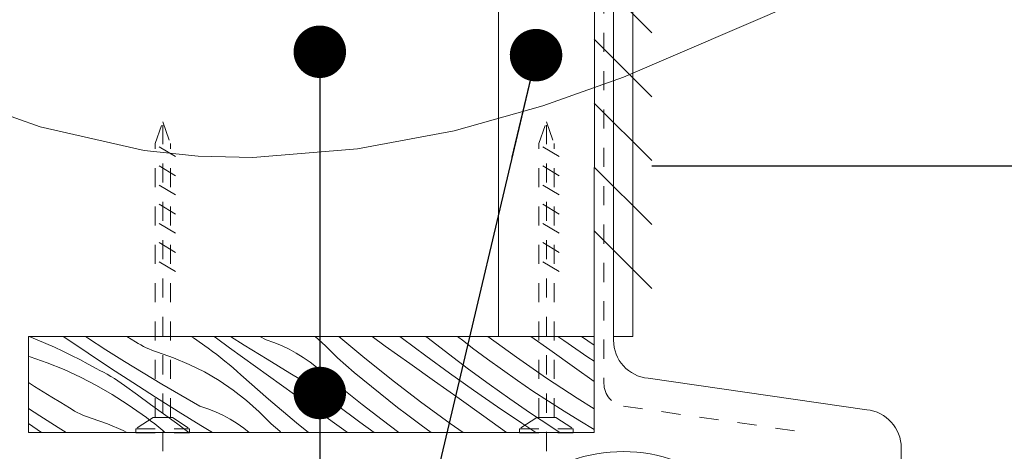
# Model space of a CAD drawing. Extents: x -109972 to -86652, y 98618 to 122888.
# Tile 35 of 74: x -92442 to -92185, y 105367 to 105479. Entities that reach past the tile are written whole.
import ezdxf

# ---------------------------------------------------------------- set-up
doc = ezdxf.new("R2010")
doc.units = 0
doc.header["$MEASUREMENT"] = 0
doc.linetypes.add('Dashed', pattern=[56.444445, 28.222222, -28.222222])
doc.linetypes.add('Hidden Line', pattern=[10, 5, -5])
for name, color, linetype, lineweight in [('A-Opisy_Nr_Pióra__21', 7, 'Continuous', 13), ('Arch konstrukcja dachu_Nr_Pióra__21', 7, 'Continuous', 13), ('Arch wymiary_Nr_Pióra__21', 7, 'Continuous', 13), ('INWENT.ŚCIANY_Nr_Pióra__21', 7, 'Continuous', 13), ('INWENT.ŚCIANY_Nr_Pióra__46', 5, 'Continuous', 13)]:
    doc.layers.add(name, color=color, linetype=linetype, lineweight=lineweight)
for name, color, linetype in [('Arch ocieplenie', 7, 'Continuous'), ('Arch wymiary', 7, 'Continuous'), ('INWENT.ŚCIANY', 7, 'Continuous')]:
    doc.layers.add(name, color=color, linetype=linetype)
for name, color, linetype, lineweight, true_color in [('Arch ocieplenie_Nr_Pióra__25', 7, 'Continuous', 15, 0x40a5ff), ('Arch stropy_Nr_Pióra__3', 7, 'Continuous', 18, 0xff6600), ('Arch wykończenie_Nr_Pióra__14', 7, 'Continuous', 18, 0xbd8b17), ('arch wypelnienia_Nr_Pióra__104', 7, 'Continuous', 13, 0x876532)]:
    doc.layers.add(name, color=color, linetype=linetype, lineweight=lineweight, true_color=true_color)
doc.styles.add('GENERATED_STYLE_2', font='txt')
doc.styles.add('GENERATED_STYLE_3', font='txt')
doc.dimstyles.new('GENERATED_STYLE__3', dxfattribs={"dimtxt": 20, "dimasz": 11.4, "dimexe": 0.18, "dimexo": 0, "dimgap": 0.09, "dimtad": 1, "dimdec": 0, "dimlfac": 0.1, "dimzin": 0, "dimdsep": 46, "dimtxsty": 'GENERATED_STYLE_2', "dimblk": 'ARROWHEAD_2', "dimblk1": 'ARROWHEAD_2', "dimblk2": 'ARROWHEAD_2', "dimcen": 0.09, "dimclrd": 7, "dimclre": 7, "dimclrt": 7, "dimazin": 0, "dimtfac": 1, "dimtdec": 4, "dimtmove": 0, "dimatfit": 3, "dimfxl": 0, "dimtolj": 1, "dimtzin": 0, "dimarcsym": 0})
doc.dimstyles.new('GENERATED_STYLE__4', dxfattribs={"dimtxt": 20, "dimasz": 11.4, "dimexe": 0.18, "dimexo": 0, "dimgap": 0.09, "dimtad": 1, "dimtih": 1, "dimtoh": 1, "dimdec": 0, "dimlfac": 0.1, "dimzin": 0, "dimdsep": 46, "dimtxsty": 'GENERATED_STYLE_2', "dimblk": 'ARROWHEAD_2', "dimblk1": 'ARROWHEAD_2', "dimblk2": 'ARROWHEAD_2', "dimcen": 0.09, "dimclrd": 7, "dimclre": 7, "dimclrt": 7, "dimazin": 0, "dimtfac": 1, "dimtdec": 4, "dimtmove": 0, "dimatfit": 3, "dimfxl": 0, "dimtolj": 1, "dimtzin": 0, "dimarcsym": 0})
doc.dimstyles.new('GENERATED_STYLE__5', dxfattribs={"dimtxt": 0.18, "dimasz": 27.36, "dimexe": 0.18, "dimexo": 0.0625, "dimgap": 0.09, "dimtad": 0, "dimtih": 1, "dimtoh": 1, "dimdec": 4, "dimzin": 0, "dimdsep": 46, "dimcen": 0.09, "dimadec": 0, "dimazin": 0, "dimtfac": 1, "dimtdec": 4, "dimtmove": 0, "dimatfit": 3, "dimldrblk": 'ARROWHEAD_5', "dimfxl": 0, "dimtolj": 1, "dimtzin": 0, "dimarcsym": 0})
doc.dimstyles.new('GENERATED_STYLE__6', dxfattribs={"dimtxt": 0.18, "dimasz": 27.36, "dimexe": 0.18, "dimexo": 0.0625, "dimgap": 0.09, "dimtad": 0, "dimtih": 1, "dimtoh": 1, "dimdec": 4, "dimzin": 0, "dimdsep": 46, "dimcen": 0.09, "dimadec": 0, "dimazin": 0, "dimtfac": 1, "dimtdec": 4, "dimtmove": 0, "dimatfit": 3, "dimldrblk": 'ARROWHEAD_11', "dimfxl": 0, "dimtolj": 1, "dimtzin": 0, "dimarcsym": 0})

# ---------------------------------------------------------------- blocks, each defined once
blk = doc.blocks.new('*X50')
at = {"layer": 'arch wypelnienia_Nr_Pióra__104', "linetype": 'Continuous'}
for p, q in [((-92439.24, 105396.44), (-92437.19, 105395.61)), ((-92429.67, 105396), (-92430.38, 105396.44)), ((-92423.88, 105392.09), (-92429.67, 105396)), ((-92424.03, 105396.09), (-92424.57, 105396.44)), ((-92419.24, 105392.98), (-92424.03, 105396.09)), ((-92411.5, 105395.07), (-92413.79, 105396.44)), ((-92397.03, 105396.44), (-92396.42, 105396.06)), ((-92396.42, 105396.06), (-92392.56, 105393.36)), ((-92390.39, 105395.97), (-92391.04, 105396.44)), ((-92387.01, 105393.51), (-92390.39, 105395.97)), ((-92383.18, 105394.16), (-92386.81, 105396.44)), ((-92377.48, 105395.53), (-92379.1, 105396.44)), ((-92362.01, 105394.03), (-92364.74, 105396.44)), ((-92352.3, 105391.19), (-92358.55, 105396.44)), ((-92346.41, 105393.96), (-92349.88, 105396.44)), ((-92341.94, 105395.93), (-92342.62, 105396.44)), ((-92335.81, 105391.38), (-92341.94, 105395.93)), ((-92335.21, 105395.97), (-92335.81, 105396.44)), ((-92329.98, 105391.92), (-92335.21, 105395.97)), ((-92325.98, 105395.19), (-92327.58, 105396.44)), ((-92312.25, 105391.02), (-92319.72, 105396.44)), ((-92303.53, 105392.93), (-92308.46, 105396.44)), ((-92299.9, 105395.37), (-92301.44, 105396.44)), ((-92291.93, 105394.15), (-92295.26, 105396.44)), ((-92437.19, 105395.61), (-92434.93, 105394.64)), ((-92434.93, 105394.64), (-92432.69, 105393.64)), ((-92432.69, 105393.64), (-92430.47, 105392.6)), ((-92410.84, 105394.65), (-92411.5, 105395.07)), ((-92410.16, 105394.25), (-92410.84, 105394.65)), ((-92409.46, 105393.87), (-92410.16, 105394.25)), ((-92408.75, 105393.52), (-92409.46, 105393.87)), ((-92408.04, 105393.19), (-92408.75, 105393.52)), ((-92407.31, 105392.89), (-92408.04, 105393.19)), ((-92391.46, 105392.55), (-92392.56, 105393.36)), ((-92383.63, 105391.06), (-92387.01, 105393.51)), ((-92377.24, 105390.5), (-92383.18, 105394.16)), ((-92375.45, 105394.84), (-92377.48, 105395.53)), ((-92373.46, 105394.05), (-92375.45, 105394.84)), ((-92371.51, 105393.14), (-92373.46, 105394.05)), ((-92369.63, 105392.12), (-92371.51, 105393.14)), ((-92358.89, 105390.87), (-92362.01, 105394.03)), ((-92340, 105389.39), (-92346.41, 105393.96)), ((-92323.67, 105393.43), (-92325.98, 105395.19)), ((-92319.8, 105390.54), (-92323.67, 105393.43)), ((-92293.58, 105391.09), (-92299.9, 105395.37)), ((-92439.42, 105391.3), (-92438.96, 105391.16)), ((-92438.96, 105391.16), (-92434.53, 105389.58)), ((-92430.47, 105392.6), (-92428.26, 105391.52)), ((-92428.26, 105391.52), (-92426.08, 105390.41)), ((-92418.07, 105388.22), (-92423.88, 105392.09)), ((-92414.41, 105389.92), (-92419.24, 105392.98)), ((-92406.57, 105392.62), (-92407.31, 105392.89)), ((-92405.82, 105392.37), (-92406.57, 105392.62)), ((-92401.63, 105390.91), (-92405.82, 105392.37)), ((-92397.54, 105389.18), (-92401.63, 105390.91)), ((-92390.36, 105391.71), (-92391.46, 105392.55)), ((-92389.28, 105390.87), (-92390.36, 105391.71)), ((-92388.21, 105390.01), (-92389.28, 105390.87)), ((-92380.24, 105388.61), (-92383.63, 105391.06)), ((-92367.8, 105390.99), (-92369.63, 105392.12)), ((-92366.04, 105389.77), (-92367.8, 105390.99)), ((-92356.71, 105388.97), (-92358.89, 105390.87)), ((-92344.84, 105385.21), (-92352.3, 105391.19)), ((-92329.64, 105386.9), (-92335.81, 105391.38)), ((-92324.7, 105387.95), (-92329.98, 105391.92)), ((-92304.39, 105385.58), (-92312.25, 105391.02)), ((-92297.11, 105388.37), (-92303.53, 105392.93)), ((-92291.93, 105389.99), (-92293.58, 105391.09)), ((-92434.53, 105389.58), (-92430.17, 105387.8)), ((-92426.08, 105390.41), (-92423.91, 105389.26)), ((-92423.91, 105389.26), (-92421.76, 105388.08)), ((-92420.79, 105387.61), (-92421.76, 105388.08)), ((-92412.22, 105384.41), (-92418.07, 105388.22)), ((-92409.54, 105386.93), (-92414.41, 105389.92)), ((-92393.58, 105387.19), (-92397.54, 105389.18)), ((-92387.15, 105389.13), (-92388.21, 105390.01)), ((-92386.1, 105388.25), (-92387.15, 105389.13)), ((-92385.06, 105387.35), (-92386.1, 105388.25)), ((-92376.85, 105386.17), (-92380.24, 105388.61)), ((-92371.27, 105386.88), (-92377.24, 105390.5)), ((-92364.35, 105388.45), (-92366.04, 105389.77)), ((-92362.74, 105387.03), (-92364.35, 105388.45)), ((-92354.5, 105387.08), (-92356.71, 105388.97)), ((-92333.59, 105384.82), (-92340, 105389.39)), ((-92315.89, 105387.71), (-92319.8, 105390.54)), ((-92291.93, 105384.69), (-92297.11, 105388.37)), ((-92430.17, 105387.8), (-92425.9, 105385.83)), ((-92425.9, 105385.83), (-92421.72, 105383.67)), ((-92419.84, 105387.11), (-92420.79, 105387.61)), ((-92418.89, 105386.59), (-92419.84, 105387.11)), ((-92417.97, 105386.05), (-92418.89, 105386.59)), ((-92417.05, 105385.48), (-92417.97, 105386.05)), ((-92416.14, 105384.9), (-92417.05, 105385.48)), ((-92404.64, 105383.99), (-92409.54, 105386.93)), ((-92389.75, 105384.94), (-92393.58, 105387.19)), ((-92384.04, 105386.43), (-92385.06, 105387.35)), ((-92376.86, 105380.1), (-92384.04, 105386.43)), ((-92373.45, 105383.73), (-92376.85, 105386.17)), ((-92365.27, 105383.31), (-92371.27, 105386.88)), ((-92357.62, 105382.84), (-92362.74, 105387.03)), ((-92352.28, 105385.21), (-92354.5, 105387.08)), ((-92323.41, 105382.49), (-92329.64, 105386.9)), ((-92319.36, 105384.05), (-92324.7, 105387.95)), ((-92311.93, 105384.94), (-92315.89, 105387.71)), ((-92296.39, 105380.33), (-92304.39, 105385.58)), ((-92437.82, 105383.42), (-92439.42, 105384.45)), ((-92435.57, 105382), (-92437.82, 105383.42)), ((-92421.72, 105383.67), (-92417.64, 105381.33)), ((-92415.26, 105384.29), (-92416.14, 105384.9)), ((-92414.38, 105383.67), (-92415.26, 105384.29)), ((-92411.01, 105381.2), (-92414.38, 105383.67)), ((-92406.34, 105380.64), (-92412.22, 105384.41)), ((-92399.7, 105381.11), (-92404.64, 105383.99)), ((-92386.08, 105382.45), (-92389.75, 105384.94)), ((-92370.06, 105381.3), (-92373.45, 105383.73)), ((-92359.19, 105378.69), (-92365.27, 105383.31)), ((-92352.45, 105378.73), (-92357.62, 105382.84)), ((-92350.04, 105383.37), (-92352.28, 105385.21)), ((-92347.78, 105381.54), (-92350.04, 105383.37)), ((-92337.23, 105379.4), (-92344.84, 105385.21)), ((-92327.18, 105380.26), (-92333.59, 105384.82)), ((-92313.97, 105380.22), (-92319.36, 105384.05)), ((-92307.94, 105382.22), (-92311.93, 105384.94)), ((-92433.31, 105380.6), (-92435.57, 105382)), ((-92431.03, 105379.21), (-92433.31, 105380.6)), ((-92417.64, 105381.33), (-92413.67, 105378.82)), ((-92407.63, 105378.73), (-92411.01, 105381.2)), ((-92400.43, 105376.93), (-92406.34, 105380.64)), ((-92394.73, 105378.29), (-92399.7, 105381.11)), ((-92382.58, 105379.73), (-92386.08, 105382.45)), ((-92363.65, 105376.73), (-92370.06, 105381.3)), ((-92345.51, 105379.74), (-92347.78, 105381.54)), ((-92317.14, 105378.13), (-92323.41, 105382.49)), ((-92303.9, 105379.57), (-92307.94, 105382.22)), ((-92291.93, 105377.54), (-92296.39, 105380.33)), ((-92428.75, 105377.83), (-92431.03, 105379.21)), ((-92428.08, 105377.41), (-92428.75, 105377.83)), ((-92413.67, 105378.82), (-92409.81, 105376.13)), ((-92404.26, 105376.27), (-92407.63, 105378.73)), ((-92392.7, 105377.6), (-92394.73, 105378.29)), ((-92379.26, 105376.79), (-92382.58, 105379.73)), ((-92369.54, 105373.95), (-92376.86, 105380.1)), ((-92353.06, 105374.15), (-92359.19, 105378.69)), ((-92347.23, 105374.68), (-92352.45, 105378.73)), ((-92343.22, 105377.95), (-92345.51, 105379.74)), ((-92340.92, 105376.19), (-92343.22, 105377.95)), ((-92329.5, 105373.78), (-92337.23, 105379.4)), ((-92320.77, 105375.69), (-92327.18, 105380.26)), ((-92310.83, 105373.85), (-92317.14, 105378.13)), ((-92308.53, 105376.47), (-92313.97, 105380.22)), ((-92299.82, 105376.98), (-92303.9, 105379.57)), ((-92436.49, 105375.74), (-92439.42, 105377.65)), ((-92431.65, 105372.69), (-92436.49, 105375.74)), ((-92427.4, 105377.01), (-92428.08, 105377.41)), ((-92426.71, 105376.63), (-92427.4, 105377.01)), ((-92426, 105376.28), (-92426.71, 105376.63)), ((-92425.28, 105375.96), (-92426, 105376.28)), ((-92424.55, 105375.66), (-92425.28, 105375.96)), ((-92423.81, 105375.38), (-92424.55, 105375.66)), ((-92423.06, 105375.13), (-92423.81, 105375.38)), ((-92408.7, 105375.31), (-92409.81, 105376.13)), ((-92407.61, 105374.48), (-92408.7, 105375.31)), ((-92400.87, 105373.82), (-92404.26, 105376.27)), ((-92394.49, 105373.26), (-92400.43, 105376.93)), ((-92390.7, 105376.81), (-92392.7, 105377.6)), ((-92388.76, 105375.9), (-92390.7, 105376.81)), ((-92386.87, 105374.88), (-92388.76, 105375.9)), ((-92376.14, 105373.64), (-92379.26, 105376.79)), ((-92357.25, 105372.15), (-92363.65, 105376.73)), ((-92337.05, 105373.3), (-92340.92, 105376.19)), ((-92314.8, 105371.45), (-92320.77, 105375.69)), ((-92303.04, 105372.79), (-92308.53, 105376.47)), ((-92295.71, 105374.45), (-92299.82, 105376.98)), ((-92436, 105371.45), (-92439.43, 105373.72)), ((-92429.64, 105371.45), (-92431.65, 105372.69)), ((-92418.87, 105373.67), (-92423.06, 105375.13)), ((-92414.79, 105371.94), (-92418.87, 105373.67)), ((-92406.53, 105373.63), (-92407.61, 105374.48)), ((-92405.46, 105372.77), (-92406.53, 105373.63)), ((-92404.39, 105371.9), (-92405.46, 105372.77)), ((-92397.59, 105371.45), (-92400.87, 105373.82)), ((-92391.5, 105371.45), (-92394.49, 105373.26)), ((-92385.05, 105373.76), (-92386.87, 105374.88)), ((-92383.28, 105372.53), (-92385.05, 105373.76)), ((-92373.95, 105371.73), (-92376.14, 105373.64)), ((-92366.42, 105371.45), (-92369.54, 105373.95)), ((-92349.34, 105371.45), (-92353.06, 105374.15)), ((-92342.92, 105371.45), (-92347.23, 105374.68)), ((-92334.48, 105371.45), (-92337.05, 105373.3)), ((-92326.12, 105371.45), (-92329.5, 105373.78)), ((-92307.2, 105371.45), (-92310.83, 105373.85)), ((-92302.12, 105372.18), (-92303.04, 105372.79)), ((-92291.93, 105372.21), (-92295.71, 105374.45)), ((-92413.8, 105371.45), (-92414.79, 105371.94)), ((-92403.86, 105371.45), (-92404.39, 105371.9)), ((-92381.9, 105371.45), (-92383.28, 105372.53)), ((-92373.62, 105371.45), (-92373.95, 105371.73)), ((-92356.25, 105371.45), (-92357.25, 105372.15)), ((-92301.19, 105371.57), (-92302.12, 105372.18)), ((-92301, 105371.45), (-92301.19, 105371.57))]:
    blk.add_line(p, q, dxfattribs=at)
blk = doc.blocks.new('Wypełnienie_25')
at = {"layer": 'arch wypelnienia_Nr_Pióra__104', "linetype": 'Dashed'}
blk.add_blockref('*X50', (0, 0), dxfattribs=at)
blk = doc.blocks.new('Izolacja cieplna 14_21', base_point=(-92441.93, 104916.44))
at = {"layer": 'Arch ocieplenie_Nr_Pióra__25', "linetype": 'Continuous'}
blk.add_ellipse((-92284.46, 105321.44), major_axis=(0, 45), ratio=0.945236, start_param=2.728799, end_param=6.695979, dxfattribs=at)
blk = doc.blocks.new('Krzywa_1', base_point=(-92646.38, 105412.37))
at = {"layer": 'INWENT.ŚCIANY_Nr_Pióra__46', "linetype": 'Continuous', "flags": 128}
blk.add_lwpolyline([(-92461.81, 105460.13), (-92436.35, 105451.06), (-92409.24, 105444.95), (-92395.22, 105443.42), (-92380.97, 105443.13), (-92353.7, 105445.36), (-92328.47, 105450.06), (-92305.33, 105456.53), (-92284.35, 105464.05), (-92223.37, 105490.33)], dxfattribs=at)
blk = doc.blocks.new('*D176')
at = {"layer": 'Arch wymiary_Nr_Pióra__21', "linetype": 'Continuous'}
for p, q in [((-92483.14, 105400.77), (-92468.14, 105392.11)), ((-92464.39, 105396.44), (-92486.89, 105396.44)), ((-92475.64, 105371.45), (-92475.64, 105396.44)), ((-92483.14, 105375.78), (-92468.14, 105367.12)), ((-92464.39, 105371.45), (-92486.89, 105371.45)), ((-92475.64, 105364.11), (-92475.64, 105371.45))]:
    blk.add_line(p, q, dxfattribs=at)
at = {"layer": 'Arch wymiary_Nr_Pióra__21', "char_height": 20, "attachment_point": 7, "rotation": 90, "style": 'GENERATED_STYLE_3'}
for s, insert in [('{2\\A1{\\H0.7x;\\S5^  ;}}', (-92485.89, 105525.78)), ('{15\\A1{\\H0.7x;\\S5^  ;}}', (-92485.78, 105446.25)), ('{2\\A1{\\H0.7x;\\S5^  ;}}', (-92485.89, 105345.86))]:
    blk.add_mtext(s, dxfattribs=dict(at, insert=insert))
blk = doc.blocks.new('ARROWHEAD_2')
at = {"color": 0, "linetype": 'Continuous', "lineweight": 0}
for p, q in [((-0.378, -0.655), (0.378, 0.655)), ((0, 0), (-1, 0))]:
    blk.add_line(p, q, dxfattribs=at)
blk = doc.blocks.new('*D177')
at = {"layer": 'Arch wymiary_Nr_Pióra__21', "linetype": 'Continuous'}
for p, q in [((-92483.14, 105555.69), (-92468.14, 105547.03)), ((-92464.39, 105551.36), (-92486.89, 105551.36)), ((-92475.64, 105396.44), (-92475.64, 105551.36)), ((-92483.14, 105400.77), (-92468.14, 105392.11)), ((-92464.39, 105396.44), (-92486.89, 105396.44))]:
    blk.add_line(p, q, dxfattribs=at)
at = {"layer": 'Arch wymiary_Nr_Pióra__21', "char_height": 20, "attachment_point": 7, "rotation": 90, "style": 'GENERATED_STYLE_3'}
for s, insert in [('{2\\A1{\\H0.7x;\\S5^  ;}}', (-92485.89, 105525.78)), ('{15\\A1{\\H0.7x;\\S5^  ;}}', (-92485.78, 105446.25)), ('{2\\A1{\\H0.7x;\\S5^  ;}}', (-92485.89, 105345.86))]:
    blk.add_mtext(s, dxfattribs=dict(at, insert=insert))
blk = doc.blocks.new('*D179')
at = {"layer": 'Arch wymiary_Nr_Pióra__21', "linetype": 'Continuous'}
for p, q in [((-92931.75, 105621.5), (-92931.75, 105644)), ((-92911.92, 105621.5), (-92911.92, 105644)), ((-92927.42, 105640.25), (-92936.08, 105625.25)), ((-92907.59, 105640.25), (-92916.25, 105625.25)), ((-92939.09, 105632.75), (-92931.75, 105632.75)), ((-92931.75, 105632.75), (-92911.92, 105632.75))]:
    blk.add_line(p, q, dxfattribs=at)
at = {"layer": 'Arch wymiary_Nr_Pióra__21', "char_height": 20, "attachment_point": 7}
for s, insert, style in [('{2}', (-92948.89, 105636.75), 'GENERATED_STYLE_2'), ('{5}', (-92893.32, 105636.75), 'GENERATED_STYLE_2'), ('{42}', (-92664.72, 105636.75), 'GENERATED_STYLE_2'), ('{12\\A1{\\H0.7x;\\S5^  ;}}', (-92407.07, 105630.06), 'GENERATED_STYLE_3'), ('{2\\A1{\\H0.7x;\\S5^  ;}}', (-92342.51, 105630.06), 'GENERATED_STYLE_3'), ('{7}', (-92263.35, 105636.75), 'GENERATED_STYLE_2')]:
    blk.add_mtext(s, dxfattribs=dict(at, insert=insert, style=style))
blk = doc.blocks.new('*D180')
at = {"layer": 'Arch wymiary_Nr_Pióra__21', "linetype": 'Continuous'}
for p, q in [((-92911.92, 105621.5), (-92911.92, 105644)), ((-92861.92, 105621.5), (-92861.92, 105644)), ((-92907.59, 105640.25), (-92916.25, 105625.25)), ((-92857.59, 105640.25), (-92866.25, 105625.25)), ((-92911.92, 105632.75), (-92861.92, 105632.75))]:
    blk.add_line(p, q, dxfattribs=at)
at = {"layer": 'Arch wymiary_Nr_Pióra__21', "char_height": 20, "attachment_point": 7}
for s, insert, style in [('{2}', (-92948.89, 105636.75), 'GENERATED_STYLE_2'), ('{5}', (-92893.32, 105636.75), 'GENERATED_STYLE_2'), ('{42}', (-92664.72, 105636.75), 'GENERATED_STYLE_2'), ('{12\\A1{\\H0.7x;\\S5^  ;}}', (-92407.07, 105630.06), 'GENERATED_STYLE_3'), ('{2\\A1{\\H0.7x;\\S5^  ;}}', (-92342.51, 105630.06), 'GENERATED_STYLE_3'), ('{7}', (-92263.35, 105636.75), 'GENERATED_STYLE_2')]:
    blk.add_mtext(s, dxfattribs=dict(at, insert=insert, style=style))
blk = doc.blocks.new('ARROWHEAD_5')
at = {"color": 0, "linetype": 'Continuous', "lineweight": 0}
blk.add_line((0, 0), (-1, 0), dxfattribs=at)
blk.add_solid([(-1, 0.2679), (0, 0), (-1, -0.2679), (-1, 0.2679)], dxfattribs=at)
blk = doc.blocks.new('ARROWHEAD_11')
at = {"color": 0, "linetype": 'Continuous', "lineweight": 0}
blk.add_line((0, 0), (-1, 0), dxfattribs=at)
at = {"color": 0, "linetype": 'Continuous', "lineweight": 0, "const_width": 0.25, "flags": 128}
blk.add_lwpolyline([(-0.125, 0, 1), (0.125, 0, 1)], format="xyb", close=True, dxfattribs=at)

msp = doc.modelspace()

# ---------------------------------------------------------------- linework, layer by layer
at = {"layer": 'Arch konstrukcja dachu_Nr_Pióra__21', "linetype": 'Hidden Line'}
for p, q in [((-92406.43, 105446.76), (-92404.43, 105452.36)), ((-92404.43, 105452.36), (-92402.43, 105446.76)), ((-92404.43, 105366.57), (-92404.43, 105452.36)), ((-92306.43, 105446.76), (-92304.43, 105452.36)), ((-92304.43, 105452.36), (-92302.43, 105446.76)), ((-92304.43, 105366.57), (-92304.43, 105452.36)), ((-92401.07, 105443.35), (-92407.78, 105447.38)), ((-92301.07, 105443.35), (-92307.78, 105447.38)), ((-92406.43, 105375.36), (-92406.43, 105446.76)), ((-92402.43, 105375.36), (-92402.43, 105446.76)), ((-92306.43, 105375.36), (-92306.43, 105446.76)), ((-92302.43, 105375.36), (-92302.43, 105446.76)), ((-92401.07, 105438.35), (-92407.78, 105442.38)), ((-92301.07, 105438.35), (-92307.78, 105442.38)), ((-92401.07, 105433.35), (-92407.78, 105437.38)), ((-92301.07, 105433.35), (-92307.78, 105437.38)), ((-92401.07, 105428.35), (-92407.78, 105432.38)), ((-92301.07, 105428.35), (-92307.78, 105432.38)), ((-92401.07, 105423.35), (-92407.78, 105427.38)), ((-92301.07, 105423.35), (-92307.78, 105427.38)), ((-92401.07, 105418.35), (-92407.78, 105422.38)), ((-92301.07, 105418.35), (-92307.78, 105422.38)), ((-92401.07, 105413.35), (-92407.78, 105417.38)), ((-92301.07, 105413.35), (-92307.78, 105417.38)), ((-92406.93, 105375.36), (-92411.43, 105372.36)), ((-92406.93, 105375.36), (-92401.93, 105375.36)), ((-92401.93, 105375.36), (-92397.43, 105372.36)), ((-92306.93, 105375.36), (-92311.43, 105372.36)), ((-92306.93, 105375.36), (-92301.93, 105375.36)), ((-92301.93, 105375.36), (-92297.43, 105372.36)), ((-92411.43, 105372.36), (-92397.43, 105372.36)), ((-92411.43, 105372.36), (-92411.43, 105371.36)), ((-92411.43, 105371.36), (-92397.43, 105371.36)), ((-92397.43, 105371.36), (-92397.43, 105372.36)), ((-92311.43, 105372.36), (-92297.43, 105372.36)), ((-92311.43, 105372.36), (-92311.43, 105371.36)), ((-92311.43, 105371.36), (-92297.43, 105371.36)), ((-92297.43, 105371.36), (-92297.43, 105372.36))]:
    msp.add_line(p, q, dxfattribs=at)
at = {"layer": 'Arch stropy_Nr_Pióra__3', "linetype": 'Continuous'}
for p, q in [((-92286.92, 105395.49), (-92286.92, 105544.77)), ((-92281.92, 105396.44), (-92281.92, 105536.44)), ((-92291.93, 105490.61), (-92276.92, 105475.61)), ((-92291.93, 105473.95), (-92276.92, 105458.94)), ((-92291.93, 105457.28), (-92276.92, 105442.28)), ((-92291.93, 105440.61), (-92276.92, 105425.61)), ((-92291.93, 105423.95), (-92276.92, 105408.94)), ((-92281.92, 105396.44), (-92286.92, 105396.44)), ((-92277.92, 105385.54), (-92220.93, 105377.35)), ((-92211.92, 105328.94), (-92211.92, 105367.39))]:
    msp.add_line(p, q, dxfattribs=at)
for centre, start, end in [((-92276.92, 105395.49), 180, 264.2894), ((-92221.92, 105367.39), 0, 84.2894)]:
    msp.add_arc(centre, 10, start, end, dxfattribs=at)
at = {"layer": 'Arch wykończenie_Nr_Pióra__14', "linetype": 'Continuous'}
for p, q in [((-92316.93, 105396.45), (-92316.92, 105552.9)), ((-92291.93, 105396.44), (-92291.92, 105552.89)), ((-92439.42, 105396.45), (-92439.43, 105371.45)), ((-92291.93, 105396.44), (-92439.42, 105396.45)), ((-92291.93, 105396.44), (-92316.93, 105396.45)), ((-92291.93, 105396.44), (-92291.94, 105371.44)), ((-92291.94, 105371.44), (-92439.43, 105371.45))]:
    msp.add_line(p, q, dxfattribs=at)
at = {"layer": 'INWENT.ŚCIANY_Nr_Pióra__21', "linetype": 'Hidden Line'}
for p, q in [((-92289.42, 105545.64), (-92289.42, 105384.21)), ((-92284.28, 105378.27), (-92236.92, 105371.45))]:
    msp.add_line(p, q, dxfattribs=at)
msp.add_arc((-92283.42, 105384.21), 6, 180, 261.8132, dxfattribs=at)

# ---------------------------------------------------------------- block references
at = {"layer": 'Arch ocieplenie', "color": 104, "linetype": 'Continuous', "lineweight": 20, "true_color": 0x029e21}
msp.add_blockref('Izolacja cieplna 14_21', (-92441.93, 104916.44), dxfattribs=at)
at = {"layer": 'arch wypelnienia_Nr_Pióra__104', "linetype": 'Dashed'}
msp.add_blockref('Wypełnienie_25', (0, 0), dxfattribs=at)
at = {"layer": 'INWENT.ŚCIANY', "color": 5, "linetype": 'Continuous', "lineweight": 13}
msp.add_blockref('Krzywa_1', (-92646.38, 105412.37), dxfattribs=at)

# ---------------------------------------------------------------- dimensions: what is measured, and where the dimension line sits
at = {"layer": 'Arch wymiary', "linetype": 'Continuous'}
for p1, p2, picture, middle in [((-92931.75, 105545.85), (-92911.92, 105396.44), '*D179', (-92941.3, 105646.75)), ((-92911.92, 105396.44), (-92861.92, 105522.53), '*D180', (-92885.74, 105646.75))]:
    dim = msp.add_linear_dim(base=(-92931.75, 105632.75), p1=p1, p2=p2, dimstyle='GENERATED_STYLE__4', dxfattribs=at)
    dim.commit()
    dim.dimension.update_dxf_attribs({"geometry": picture, "text_midpoint": middle})
for p1, p2, picture, middle in [((-92291.93, 105371.45), (-92291.93, 105396.44), '*D176', (-92489.64, 105373.47)), ((-92291.93, 105396.44), (-92441.92, 105551.36), '*D177', (-92489.64, 105481.45))]:
    dim = msp.add_linear_dim(base=(-92475.64, 105371.45), p1=p1, p2=p2, angle=90, dimstyle='GENERATED_STYLE__3', dxfattribs=at)
    dim.commit()
    dim.dimension.update_dxf_attribs({"geometry": picture, "text_midpoint": middle})

# ---------------------------------------------------------------- leaders
at = {"layer": 'A-Opisy_Nr_Pióra__21', "linetype": 'Continuous', "annotation_type": 0, "has_hookline": 1, "hookline_direction": 1}
for points, dimstyle, text_width in [([(-92363.49, 105470.67), (-92363.49, 105230.81), (-92449.08, 105230.81)], 'GENERATED_STYLE__6', 101.9), ([(-92307.12, 105469.78), (-92363.49, 105230.81), (-92449.08, 105230.81)], 'GENERATED_STYLE__6', 101.9), ([(-92276.92, 105440.92), (-92165.04, 105440.92)], 'GENERATED_STYLE__5', 195.24), ([(-92363.49, 105381.71), (-92363.49, 105230.81), (-92449.08, 105230.81)], 'GENERATED_STYLE__6', 101.9)]:
    msp.add_leader(points, dimstyle=dimstyle, dxfattribs=dict(at, text_width=text_width))

doc.saveas('drawing.dxf')
